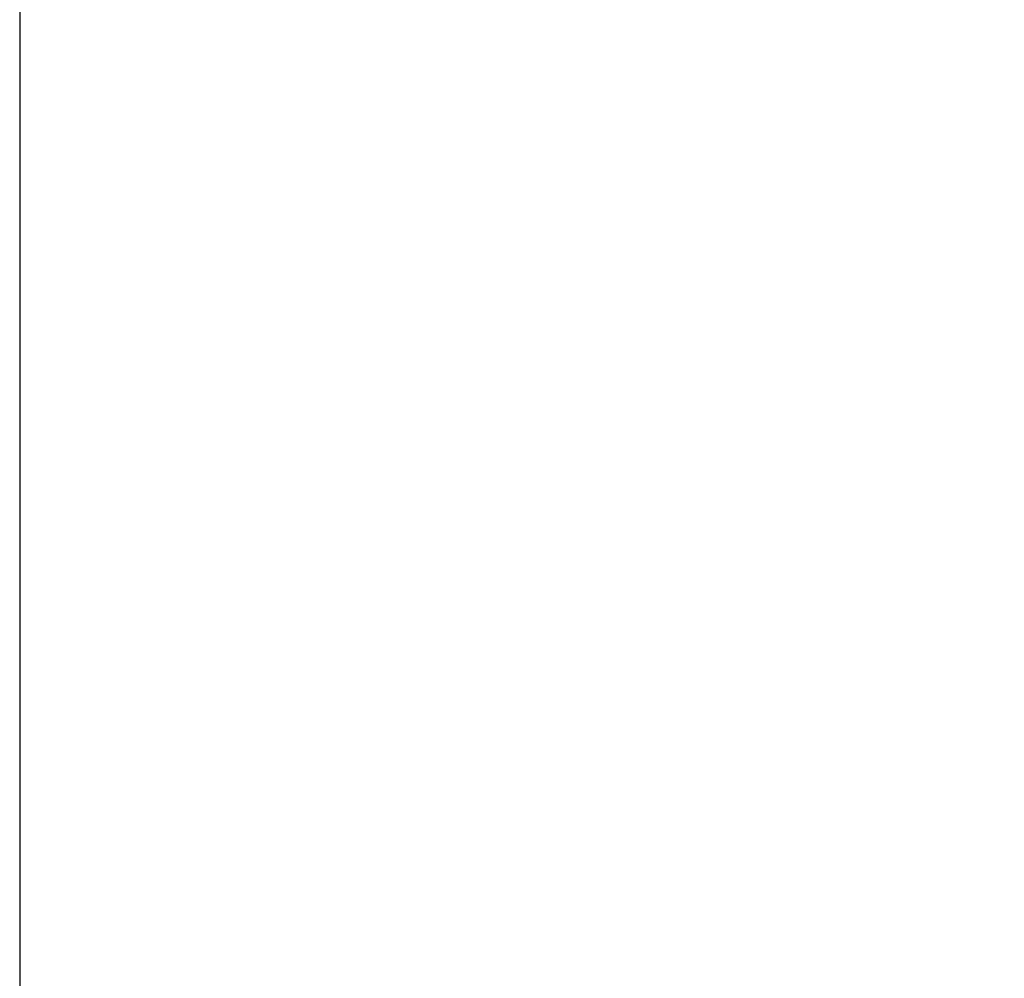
# Model space of a CAD drawing. Header units: millimetres. Extents: x -590 to 610, y -240 to 426.
# Tile 162 of 256: x 539.897 to 540.617, y -9.884 to -9.183. Entities that reach past the tile are written whole.
import ezdxf

# ---------------------------------------------------------------- set-up
doc = ezdxf.new("R2010")
doc.units = ezdxf.units.MM
doc.layers.add('mousse 2', color=7, linetype='Continuous', true_color=0x616161)

msp = doc.modelspace()

# ---------------------------------------------------------------- linework, layer by layer
at = {"layer": 'mousse 2'}
msp.add_line((539.89666, -8.90689), (539.89666, -190.1018), dxfattribs=at)
for points in [[(599.62008, -49.58174, 188.59784), (598.99245, -14.40495, 188.63217), (574.21766, 13.83472, 191.86427), (539.89664, 13.83472, 191.86427)], [(599.49459, -49.58174, 186.30332), (598.86711, -14.48, 186.33764), (574.14572, 13.6884, 189.7749), (539.89705, 13.6894, 189.81316)], [(596.9485, -49.58175, 139.69888), (596.33368, -16.21076, 139.73242), (572.56061, 10.40451, 142.81009), (539.89664, 10.40451, 142.81009)], [(594.40298, -49.58174, 92.9688), (593.81283, -17.92577, 93.00089), (570.97507, 7.12649, 95.93214), (539.89664, 7.12649, 95.93214)]]:
    msp.add_open_spline(points, degree=3, dxfattribs=at)

doc.saveas('drawing.dxf')
